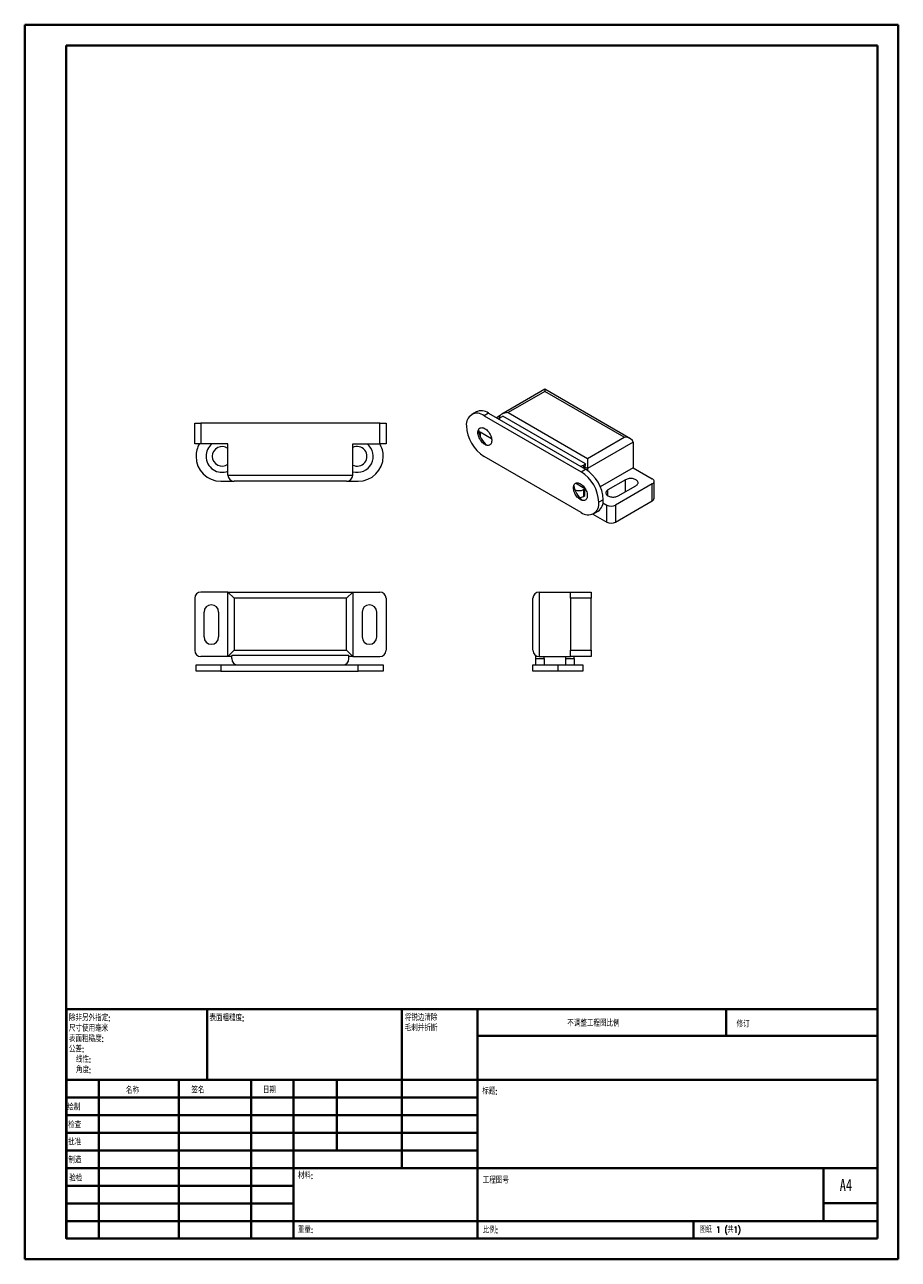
# Model space of a CAD drawing. Header units: millimetres. Extents: x 0 to 210, y 0 to 297.
import ezdxf

# ---------------------------------------------------------------- set-up
doc = ezdxf.new("R2010")
doc.units = ezdxf.units.MM
doc.styles.add('SLDTEXTSTYLE0', font='TXT', dxfattribs={"width": 0.75, "bigfont": 'bigfont'})
doc.styles.add('SLDTEXTSTYLE1', font='TXT', dxfattribs={"width": 0.75})
doc.styles.add('SLDTEXTSTYLE2', font='TXT', dxfattribs={"width": 0.694444, "bigfont": 'bigfont'})

# ---------------------------------------------------------------- blocks, each defined once
blk = doc.blocks.new('SW_NOTE_0')
at = {"color": 0, "linetype": 'Continuous', "lineweight": 0, "char_height": 1.5, "attachment_point": 1, "style": 'SLDTEXTSTYLE0'}
for s, insert in [('\\M+18FAB锐边\\M+190B4\\M+18F9C', (0, 1.93)), ('\\M+196D1\\M+18E68\\M+19BF3\\M+190DC\\M+19266', (0, -0.57))]:
    blk.add_mtext(s, dxfattribs=dict(at, insert=insert))
blk = doc.blocks.new('SW_NOTE_1')
at = {"color": 0, "linetype": 'Continuous', "lineweight": 0, "char_height": 1.5, "attachment_point": 1, "style": 'SLDTEXTSTYLE0'}
for s, insert in [('\\M+18F9C\\M+194F1另\\M+18A4F\\M+18E77\\M+192E8:', (0, 1.93)), ('\\M+18EDA\\M+190A1\\M+18E67\\M+19770\\M+19F7C\\M+195C4', (0, -0.57)), ('\\M+1955C\\M+196CA\\M+19165糙\\M+19378:', (0, -3.07)), ('\\M+18CF6\\M+18DB7:', (0, -5.57)), ('线\\M+190AB:', (1.69, -8.07)), ('\\M+18A70\\M+19378:', (1.69, -10.57))]:
    blk.add_mtext(s, dxfattribs=dict(at, insert=insert))

msp = doc.modelspace()

# ---------------------------------------------------------------- linework, layer by layer
at = {"color": 7, "linetype": 'Continuous', "lineweight": 40}
for p, q in [((0.08, 0.21), (0.08, 297.21)), ((0.08, 297.21), (210.08, 297.21)), ((210.08, 0.21), (210.08, 297.21)), ((210.08, 292.21), (210.08, 297.21)), ((10.08, 292.21), (205.08, 292.21)), ((10.08, 5.21), (10.08, 292.21)), ((205.08, 5.21), (205.08, 292.21)), ((10.11, 60.37), (205.08, 60.37)), ((10.11, 60.37), (10.11, 5.12)), ((43.91, 43.37), (43.91, 60.37)), ((90.71, 60.37), (90.71, 22.12)), ((108.91, 60.37), (108.91, 5.12)), ((168.68, 54.09), (168.68, 60.46)), ((205.08, 54), (108.91, 54)), ((205.08, 43.37), (10.11, 43.37)), ((17.91, 43.37), (17.91, 5.12)), ((37.1, 43.37), (37.1, 5.12)), ((54.51, 43.37), (54.51, 5.12)), ((64.71, 5.12), (64.71, 43.37)), ((75.11, 26.37), (75.11, 43.37)), ((108.91, 39.12), (10.11, 39.12)), ((108.91, 34.87), (10.11, 34.87)), ((108.91, 30.62), (10.11, 30.62)), ((108.91, 26.37), (10.11, 26.37)), ((64.71, 22.12), (10.11, 22.12)), ((64.71, 22.12), (205.08, 22.12)), ((192.08, 9.46), (192.08, 22.21)), ((64.71, 17.87), (10.11, 17.87)), ((64.71, 13.62), (10.11, 13.62)), ((205.08, 13.71), (192.08, 13.71)), ((10.11, 9.37), (205.08, 9.37)), ((160.88, 5.21), (160.88, 9.46)), ((10.08, 5.21), (205.08, 5.21)), ((205.08, 5.21), (180.99, 5.21)), ((0.08, 0.21), (210.08, 0.21))]:
    msp.add_line(p, q, dxfattribs=at)
at = {"color": 7, "linetype": 'Continuous', "lineweight": 15}
for p, q in [((125.13, 209.5), (114.79, 203.53)), ((125.13, 208.99), (116.29, 203.89)), ((145.72, 197.61), (125.13, 209.5)), ((125.13, 209.5), (125.13, 208.99)), ((144.22, 197.97), (125.13, 208.99)), ((108.57, 204.06), (107.51, 203.44)), ((111.57, 203.76), (110.51, 203.15)), ((110.51, 203.15), (133.84, 189.68)), ((111.57, 203.76), (134.9, 190.29)), ((114.37, 203.19), (113.46, 202.67)), ((114.17, 202.67), (114.17, 202.52)), ((114.46, 202.76), (114.98, 203.07)), ((134.91, 191.56), (114.98, 203.07)), ((116.29, 203.89), (135.38, 192.87)), ((40.94, 196.38), (40.94, 201.38)), ((40.94, 201.38), (42.44, 201.38)), ((42.44, 201.38), (42.44, 196.38)), ((85.44, 201.38), (42.44, 201.38)), ((85.44, 196.38), (85.44, 201.38)), ((85.44, 201.38), (86.94, 201.38)), ((86.94, 201.38), (86.94, 196.38)), ((109.13, 199.72), (109.13, 199.39)), ((112.31, 197.62), (109.57, 199.2)), ((42.44, 196.38), (40.94, 196.38)), ((48.94, 196.38), (42.44, 196.38)), ((48.94, 188.88), (48.94, 196.38)), ((78.94, 188.88), (78.94, 196.38)), ((78.94, 196.38), (85.44, 196.38)), ((86.94, 196.38), (85.44, 196.38)), ((135.38, 192.87), (144.22, 197.97)), ((146.34, 196.75), (135.38, 190.42)), ((146.34, 196.75), (146.34, 190.62)), ((133.84, 179.88), (110.51, 193.35)), ((133.84, 189.68), (134.9, 190.29)), ((134.38, 191.26), (134.91, 191.56)), ((134.73, 190.39), (134.73, 190.79)), ((135.38, 190.42), (134.73, 190.79)), ((135.38, 192.87), (135.38, 190.42)), ((135.38, 190.42), (135.38, 189.98)), ((146.34, 190.62), (138.44, 186.06)), ((146.34, 190.62), (150.94, 187.97)), ((47.26, 187.38), (50.44, 187.38)), ((48.94, 188.88), (78.94, 188.88)), ((77.44, 187.38), (50.44, 187.38)), ((77.44, 187.38), (80.26, 187.38)), ((144.54, 187.75), (140.29, 185.3)), ((151.37, 183.28), (151.37, 187.36)), ((134.73, 185.58), (132.46, 186.89)), ((134.38, 185.38), (134.73, 185.58)), ((134.38, 185.38), (134.38, 183.74)), ((134.73, 183.95), (134.73, 185.58)), ((150.94, 186.75), (142.1, 181.64)), ((142.77, 183.87), (147.01, 186.32)), ((150.94, 182.66), (150.94, 186.75)), ((139.15, 182.94), (138.08, 182.33)), ((139.09, 182.16), (139.98, 181.64)), ((139.98, 177.56), (139.98, 181.64)), ((142.1, 177.56), (150.94, 182.66)), ((142.1, 181.64), (142.1, 177.56)), ((136.65, 179.48), (139.98, 177.56)), ((136.84, 179.58), (137.9, 180.19)), ((48.94, 160.72), (42.44, 160.72)), ((48.94, 160.72), (78.94, 160.72)), ((48.94, 160.72), (50.44, 159.22)), ((48.94, 145.22), (48.94, 160.72)), ((78.94, 160.72), (77.44, 159.22)), ((78.94, 160.72), (78.94, 145.22)), ((78.94, 160.72), (85.44, 160.72)), ((123.75, 160.72), (131.25, 160.72)), ((123.75, 160.72), (123.75, 145.22)), ((131.25, 160.72), (136.25, 160.72)), ((131.25, 159.22), (131.25, 160.72)), ((136.25, 160.72), (136.25, 159.22)), ((40.94, 159.22), (40.94, 146.72)), ((77.44, 159.22), (50.44, 159.22)), ((50.44, 159.22), (50.44, 146.72)), ((77.44, 146.72), (77.44, 159.22)), ((86.94, 159.22), (86.94, 146.72)), ((122.25, 146.72), (122.25, 159.22)), ((136.25, 159.22), (131.25, 159.22)), ((131.25, 159.22), (131.25, 146.72)), ((136.25, 146.72), (136.25, 159.22)), ((43.19, 149.92), (43.19, 155.92)), ((46.69, 155.92), (46.69, 149.92)), ((81.19, 155.92), (81.19, 149.92)), ((84.69, 149.92), (84.69, 155.92)), ((50.44, 146.72), (48.94, 145.22)), ((50.44, 146.72), (77.44, 146.72)), ((77.44, 146.72), (78.94, 145.22)), ((131.25, 146.72), (136.25, 146.72)), ((131.25, 145.22), (131.25, 146.72)), ((136.25, 146.72), (136.25, 145.22)), ((41.26, 143.22), (47.26, 143.22)), ((41.26, 141.72), (41.26, 143.22)), ((48.94, 145.22), (42.44, 145.22)), ((47.26, 143.22), (80.26, 143.22)), ((47.26, 143.22), (47.26, 141.72)), ((49.85, 145.22), (48.94, 145.22)), ((78.03, 145.47), (49.85, 145.47)), ((49.85, 144.72), (49.85, 145.47)), ((78.03, 144.72), (78.03, 145.47)), ((78.94, 145.22), (78.03, 145.22)), ((78.94, 145.22), (85.44, 145.22)), ((80.26, 141.72), (80.26, 143.22)), ((80.26, 143.22), (86.26, 143.22)), ((86.26, 143.22), (86.26, 141.72)), ((122.25, 143.22), (128.25, 143.22)), ((122.25, 141.72), (122.25, 143.22)), ((122.93, 144.72), (122.93, 145.47)), ((122.93, 143.22), (122.93, 144.72)), ((122.93, 144.72), (124.93, 144.72)), ((123.75, 145.22), (131.25, 145.22)), ((124.93, 144.72), (124.93, 145.22)), ((124.93, 144.72), (124.93, 143.22)), ((128.25, 143.22), (134.25, 143.22)), ((128.25, 143.22), (128.25, 141.72)), ((130.14, 144.72), (130.14, 145.22)), ((130.14, 143.22), (130.14, 144.72)), ((130.14, 144.72), (132.14, 144.72)), ((136.25, 145.22), (131.25, 145.22)), ((134.25, 143.22), (134.25, 141.72)), ((47.26, 141.72), (41.26, 141.72)), ((47.26, 141.72), (80.26, 141.72)), ((86.26, 141.72), (80.26, 141.72)), ((128.25, 141.72), (122.25, 141.72)), ((134.25, 141.72), (128.25, 141.72))]:
    msp.add_line(p, q, dxfattribs=at)
at = {"color": 8, "linetype": 'Continuous', "lineweight": 15}
for p, q in [((114.25, 202.62), (114.17, 202.67)), ((109.57, 199.2), (109.57, 198.12)), ((134.38, 191.26), (134.38, 190.59)), ((144.54, 184.89), (144.54, 187.75)), ((140.29, 183.87), (140.29, 185.3))]:
    msp.add_line(p, q, dxfattribs=at)
at = {"color": 144, "linetype": 'Continuous', "lineweight": 0}
for p, q in [((134.38, 183.74), (134.73, 183.95)), ((132.14, 144.72), (132.14, 145.22)), ((132.14, 144.72), (132.14, 143.22))]:
    msp.add_line(p, q, dxfattribs=at)
at = {"color": 7, "linetype": 'Continuous', "lineweight": 15, "flags": 128}
for points in [[(109.02, 199.1), (109.04, 199.33), (109.07, 199.54), (109.13, 199.73), (109.22, 199.9), (109.33, 200.04), (109.46, 200.15), (109.6, 200.23), (109.77, 200.27), (109.94, 200.29), (110.13, 200.27), (110.33, 200.22), (110.53, 200.14), (110.74, 200.03), (110.94, 199.89), (111.14, 199.73), (111.33, 199.54), (111.52, 199.33), (111.69, 199.1), (111.84, 198.85), (111.98, 198.6), (112.1, 198.34), (112.19, 198.08), (112.27, 197.81), (112.32, 197.55), (112.34, 197.31), (112.34, 197.07), (112.32, 196.85), (112.27, 196.65), (112.19, 196.47), (112.1, 196.32), (111.98, 196.19), (111.84, 196.1), (111.69, 196.04), (111.52, 196), (111.33, 196), (111.14, 196.04), (110.94, 196.1), (110.74, 196.2), (110.53, 196.32), (110.33, 196.48), (110.13, 196.65), (109.94, 196.85), (109.77, 197.08), (109.6, 197.31), (109.46, 197.56), (109.33, 197.82), (109.22, 198.08), (109.13, 198.35), (109.07, 198.61), (109.04, 198.86), (109.02, 199.1)], [(147.01, 186.32), (147.17, 186.43), (147.31, 186.55), (147.41, 186.68), (147.48, 186.82), (147.52, 186.96), (147.52, 187.1), (147.48, 187.25), (147.41, 187.38), (147.31, 187.52), (147.17, 187.64), (147.01, 187.75), (146.82, 187.84), (146.61, 187.92), (146.39, 187.98), (146.15, 188.02), (145.9, 188.04), (145.65, 188.04), (145.4, 188.02), (145.16, 187.98), (144.94, 187.92), (144.73, 187.84), (144.54, 187.75)], [(150.94, 186.75), (151.09, 186.85), (151.21, 186.96), (151.3, 187.09), (151.36, 187.22), (151.37, 187.36), (151.36, 187.49), (151.3, 187.63), (151.21, 187.75), (151.09, 187.87), (150.94, 187.97)], [(132, 185.84), (132.02, 186.07), (132.05, 186.28), (132.12, 186.47), (132.2, 186.63), (132.31, 186.77), (132.44, 186.88), (132.58, 186.96), (132.75, 187.01), (132.92, 187.02), (133.11, 187.01), (133.31, 186.96), (133.51, 186.88), (133.72, 186.77), (133.92, 186.63), (134.12, 186.46), (134.31, 186.27), (134.5, 186.06), (134.67, 185.83), (134.82, 185.59), (134.96, 185.33), (135.08, 185.07), (135.17, 184.81), (135.25, 184.55), (135.3, 184.29), (135.32, 184.04), (135.32, 183.8), (135.3, 183.58), (135.25, 183.38), (135.17, 183.2), (135.08, 183.05), (134.96, 182.93), (134.82, 182.83), (134.67, 182.77), (134.5, 182.74), (134.31, 182.74), (134.12, 182.77), (133.92, 182.83), (133.72, 182.93), (133.51, 183.06), (133.31, 183.21), (133.11, 183.39), (132.92, 183.59), (132.75, 183.81), (132.58, 184.05), (132.44, 184.29), (132.31, 184.55), (132.2, 184.82), (132.12, 185.08), (132.05, 185.34), (132.02, 185.59), (132, 185.84)], [(140.29, 185.3), (140.13, 185.19), (140, 185.07), (139.89, 184.94), (139.82, 184.8), (139.79, 184.65), (139.79, 184.51), (139.82, 184.37), (139.89, 184.23), (140, 184.1), (140.13, 183.98), (140.29, 183.87), (140.48, 183.77), (140.69, 183.7), (140.92, 183.64), (141.16, 183.6), (141.41, 183.57), (141.66, 183.57), (141.9, 183.6), (142.14, 183.64), (142.37, 183.7), (142.58, 183.77), (142.77, 183.87)]]:
    msp.add_lwpolyline(points, dxfattribs=at)
at = {"color": 7, "linetype": 'Continuous', "lineweight": 15}
for centre, radius, start, end in [((108.85, 201.12), 2.62, 50.7967, 189.214), ((109.81, 201.3), 3.03, 54.4677, 114.2218), ((114.85, 201.99), 0.868, 116.7865, 157.0199), ((115.48, 201.12), 9.22, 182.6055, 237.3945), ((115.24, 200.78), 6.26, 190.8036, 229.191), ((109.91, 199.92), 0.797, 193.0935, 244.5544), ((47.26, 193.38), 6, 150, 180), ((47.51, 193.38), 3.85, 128.8107, 180), ((80.01, 193.38), 3.85, 253.7722, 51.1893), ((80.26, 193.38), 6, 0, 30), ((47.26, 193.38), 6, 180, 270), ((47.51, 193.38), 3.85, 180, 291.709), ((47.51, 193.38), 2.35, 52.6995, 180), ((47.51, 193.38), 2.35, 180, 307.3005), ((80.01, 193.38), 2.35, 242.7525, 117.2475), ((80.26, 193.38), 6, 270, 0), ((133.41, 193.03), 2.02, 276.0201, 298.6174), ((136.74, 190.75), 2, 155.9329, 178.7056), ((129.93, 182.52), 9.22, 2.6055, 57.3945), ((50.44, 188.88), 1.5, 180, 270), ((77.44, 188.88), 1.5, 270, 0), ((128.87, 181.91), 9.22, 2.6055, 57.3945), ((138.22, 187.51), 6.26, 190.8036, 229.191), ((133.32, 187.43), 2.31, 245.2936, 297.4333), ((135.5, 181.91), 2.62, 230.7967, 9.214), ((136.24, 182.6), 2.92, 304.6148, 6.6974), ((141.04, 183.67), 2.29, 242.391, 297.609), ((150.61, 183.36), 0.766, 294.8673, 353.8125), ((141.04, 179.59), 2.29, 242.391, 297.609), ((42.44, 159.22), 1.5, 90, 180), ((85.44, 159.22), 1.5, 0, 90), ((123.75, 159.22), 1.5, 90, 180), ((44.94, 155.92), 1.75, 0, 180), ((82.94, 155.92), 1.75, 0, 180), ((44.94, 149.92), 1.75, 180, 0), ((82.94, 149.92), 1.75, 180, 0), ((42.44, 146.72), 1.5, 180, 270), ((85.44, 146.72), 1.5, 270, 0), ((123.75, 146.72), 1.5, 180, 270), ((51.35, 144.72), 1.5, 180, 270), ((76.53, 144.72), 1.5, 270, 0)]:
    msp.add_arc(centre, radius, start, end, dxfattribs=at)
at = {"color": 144, "linetype": 'Continuous', "lineweight": 0}
msp.add_arc((133.37, 185.64), 2.15, 271.222, 298.0543, dxfattribs=at)
at = {"color": 7, "linetype": 'Continuous', "lineweight": 15}
for centre, start_param, end_param in [((116.29, 202.67), 1.570796, 3.141593), ((144.22, 196.75), 0, 1.570796)]:
    msp.add_ellipse(centre, major_axis=(2.12, 0), ratio=0.577382, start_param=start_param, end_param=end_param, dxfattribs=at)

# ---------------------------------------------------------------- block references
at = {"color": 7, "linetype": 'Continuous', "lineweight": 0}
for name, p in [('SW_NOTE_1', (10.7, 57.11)), ('SW_NOTE_0', (91.42, 57.19))]:
    msp.add_blockref(name, p, dxfattribs=at)

# ---------------------------------------------------------------- texts
at = {"color": 7, "linetype": 'Continuous', "lineweight": 0, "attachment_point": 1}
for s, insert, char_height, style in [('\\M+1955C\\M+196CA\\M+19165糙\\M+19378:', (44.48, 59.04), 1.5, 'SLDTEXTSTYLE0'), ('\\M+19573调\\M+190AE\\M+18D48\\M+192F6图\\M+194E4\\M+197E1', (130.49, 57.75), 1.5, 'SLDTEXTSTYLE0'), ('\\M+18F43订', (171.21, 57.55), 1.5, 'SLDTEXTSTYLE0'), ('\\M+196BC\\M+18FCC', (24.43, 41.62), 1.5, 'SLDTEXTSTYLE0'), ('签\\M+196BC', (40.14, 41.68), 1.5, 'SLDTEXTSTYLE0'), ('\\M+193FA\\M+18AFA', (57.33, 41.7), 1.5, 'SLDTEXTSTYLE0'), ('标题:', (110.07, 41.4), 1.5, 'SLDTEXTSTYLE0'), ('绘\\M+190A7', (10.32, 37.55), 1.5, 'SLDTEXTSTYLE0'), ('检查', (10.52, 33.28), 1.5, 'SLDTEXTSTYLE0'), ('\\M+194E1\\M+18F79', (10.51, 29.19), 1.5, 'SLDTEXTSTYLE0'), ('\\M+190A7\\M+191A2', (10.57, 24.85), 1.5, 'SLDTEXTSTYLE0'), ('\\M+18DDE\\M+197BF:', (65.76, 21.11), 1.5, 'SLDTEXTSTYLE0'), ('验检', (10.78, 20.47), 1.5, 'SLDTEXTSTYLE0'), ('\\M+18D48\\M+192F6图\\M+18D86', (110.18, 19.99), 1.5, 'SLDTEXTSTYLE0'), ('A4', (196, 19.52), 2.91, 'SLDTEXTSTYLE1'), ('\\M+18F64\\M+197CA:', (65.73, 8.07), 1.4986, 'SLDTEXTSTYLE0'), ('\\M+194E4\\M+197E1:', (110.18, 8.02), 1.5, 'SLDTEXTSTYLE0'), ('图纸 1 (\\M+18BA41)', (162.36, 8.11), 1.5, 'SLDTEXTSTYLE2')]:
    msp.add_mtext(s, dxfattribs=dict(at, insert=insert, char_height=char_height, style=style))

doc.saveas('drawing.dxf')
